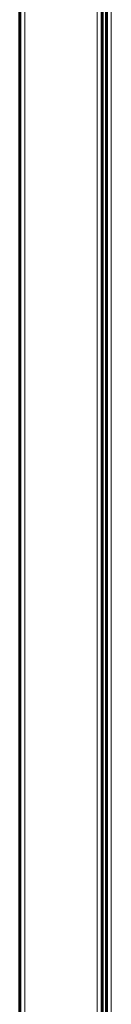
# Model space of a CAD drawing. Header units: millimetres. Extents: x 0 to 594, y 0 to 420.
# Tile 8 of 10: x 421.1 to 425.54, y 240.65 to 288.33. Entities that reach past the tile are written whole.
import ezdxf

# ---------------------------------------------------------------- set-up
doc = ezdxf.new("R2010")
doc.units = ezdxf.units.MM
doc.linetypes.add('K5LT_BASIC', pattern=[0])
doc.linetypes.add('K5LT_THIN', pattern=[0])
doc.layers.add('Системный слой', color=7, linetype='Continuous')

msp = doc.modelspace()

# ---------------------------------------------------------------- linework, layer by layer
at = {"layer": 'Системный слой', "color": 150, "linetype": 'K5LT_BASIC', "lineweight": 60, "true_color": 0x0080ff}
for p, q in [((421.1013, 193.0783), (421.1013, 352.6783)), ((425.1013, 199.8783), (425.1013, 345.8783)), ((425.3013, 200.0783), (425.3013, 345.6783))]:
    msp.add_line(p, q, dxfattribs=at)
at = {"layer": 'Системный слой', "color": 7, "linetype": 'K5LT_THIN', "lineweight": 18}
for p, q in [((421.3513, 352.6783), (421.3513, 193.0783)), ((424.8513, 193.0783), (424.8513, 352.6783)), ((425.1513, 345.8783), (425.1513, 199.8783)), ((425.5413, 345.4383), (425.5413, 200.3183))]:
    msp.add_line(p, q, dxfattribs=at)

doc.saveas('drawing.dxf')
